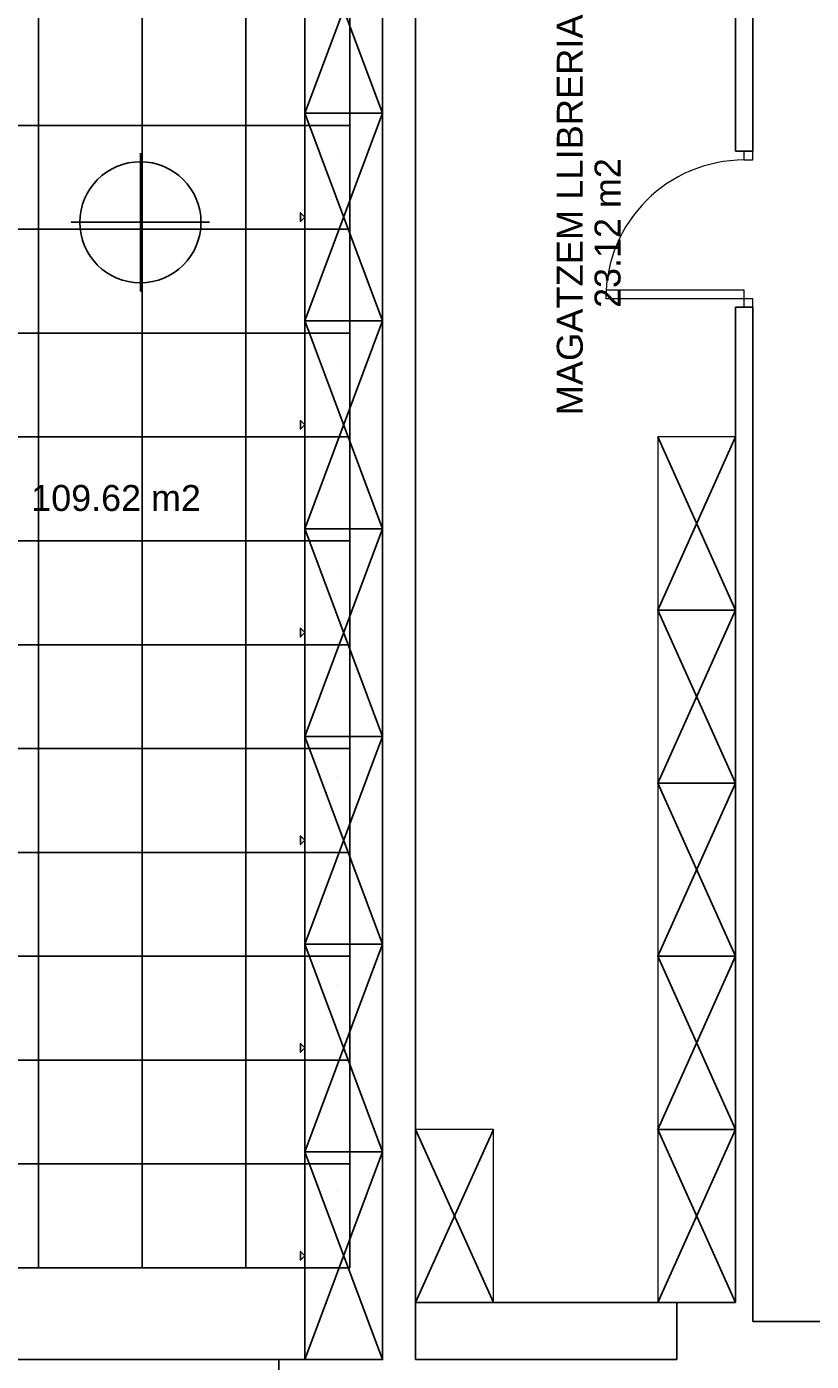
# Model space of a CAD drawing. Header units: metres. Extents: x -1 to 438, y -53 to 52.
# Tile 13 of 27: x 401.8 to 406.33, y 28.21 to 35.92. Entities that reach past the tile are written whole.
import ezdxf

# ---------------------------------------------------------------- set-up
doc = ezdxf.new("R2010")
doc.units = ezdxf.units.M
doc.linetypes.add('CONTINUA', pattern=[0])
for name, color, linetype, lineweight in [('PA SOSTRE ACTUAL', 7, 'CONTINUA', 25), ('PB MOBLES ACTUAL', 7, 'CONTINUA', 25), ('PB MURS ACTUAL', 7, 'CONTINUA', 25), ('PB TEXT ACTUAL', 7, 'CONTINUA', 25)]:
    doc.layers.add(name, color=color, linetype=linetype, lineweight=lineweight)
doc.styles.add('ARIAL', font='arial.ttf')

msp = doc.modelspace()

# ---------------------------------------------------------------- linework, layer by layer
at = {"layer": 'PA SOSTRE ACTUAL', "transparency": 33554687}
for p, q in [((401.8664, 28.7508), (401.8664, 40.7808)), ((402.4664, 28.7508), (402.4664, 40.7508)), ((403.0664, 28.7508), (403.0664, 40.7508)), ((403.6664, 28.7508), (403.6664, 39.7308)), ((403.6664, 35.3508), (398.6264, 35.3508)), ((403.6664, 34.7508), (398.6264, 34.7508)), ((403.6664, 34.1508), (398.6264, 34.1508)), ((403.6664, 33.5508), (398.6264, 33.5508)), ((403.6664, 32.9508), (398.6264, 32.9508)), ((403.6664, 32.3508), (398.6264, 32.3508)), ((403.6664, 31.7508), (398.6264, 31.7508)), ((403.6664, 31.1508), (398.6264, 31.1508)), ((403.6664, 30.5508), (398.6264, 30.5508)), ((403.6664, 29.9508), (398.6264, 29.9508)), ((403.6664, 29.3508), (398.6264, 29.3508)), ((403.6664, 28.7508), (401.4564, 28.7508)), ((403.2564, 28.2208), (401.4564, 28.2208))]:
    msp.add_line(p, q, dxfattribs=at)
at = {"layer": 'PB MOBLES ACTUAL', "transparency": 33554687}
for p, q in [((403.8564, 35.4208), (403.4064, 36.6208)), ((403.8564, 36.6208), (403.4064, 35.4208)), ((403.8564, 34.2208), (403.4064, 35.4208)), ((403.8564, 35.4208), (403.4064, 34.2208)), ((403.8564, 33.0208), (403.4064, 34.2208)), ((403.8564, 34.2208), (403.4064, 33.0208)), ((405.8964, 33.5508), (405.4464, 32.5508)), ((405.8964, 32.5508), (405.4464, 33.5508)), ((403.8564, 31.8208), (403.4064, 33.0208)), ((403.8564, 33.0208), (403.4064, 31.8208)), ((405.8964, 32.5508), (405.4464, 31.5508)), ((405.8964, 31.5508), (405.4464, 32.5508)), ((403.8564, 30.6208), (403.4064, 31.8208)), ((403.8564, 31.8208), (403.4064, 30.6208)), ((405.8964, 31.5508), (405.4464, 30.5508)), ((405.8964, 30.5508), (405.4464, 31.5508)), ((403.8564, 29.4208), (403.4064, 30.6208)), ((403.8564, 30.6208), (403.4064, 29.4208)), ((405.8964, 30.5508), (405.4464, 29.5508)), ((405.8964, 29.5508), (405.4464, 30.5508)), ((404.4964, 29.5508), (404.0464, 28.5508)), ((404.4964, 28.5508), (404.0464, 29.5508)), ((405.8964, 29.5508), (405.4464, 28.5508)), ((405.8964, 28.5508), (405.4464, 29.5508)), ((403.8564, 28.2208), (403.4064, 29.4208)), ((403.8564, 29.4208), (403.4064, 28.2208))]:
    msp.add_line(p, q, dxfattribs=at)
at = {"layer": 'PB MOBLES ACTUAL', "color": 180, "transparency": 33554687}
for points in [[(403.4064, 36.6208), (403.4064, 35.4208), (403.8564, 35.4208), (403.8564, 36.6208), (403.4064, 36.6208)], [(403.4064, 35.4208), (403.4064, 34.2208), (403.8564, 34.2208), (403.8564, 35.4208), (403.4064, 35.4208)], [(403.4064, 34.8208), (403.3814, 34.8458), (403.3814, 34.7958), (403.4064, 34.8208)], [(403.4064, 34.2208), (403.4064, 33.0208), (403.8564, 33.0208), (403.8564, 34.2208), (403.4064, 34.2208)], [(403.4064, 33.6208), (403.3814, 33.6458), (403.3814, 33.5958), (403.4064, 33.6208)], [(403.4064, 33.0208), (403.4064, 31.8208), (403.8564, 31.8208), (403.8564, 33.0208), (403.4064, 33.0208)], [(403.4064, 32.4208), (403.3814, 32.4458), (403.3814, 32.3958), (403.4064, 32.4208)], [(403.4064, 31.8208), (403.4064, 30.6208), (403.8564, 30.6208), (403.8564, 31.8208), (403.4064, 31.8208)], [(403.4064, 31.2208), (403.3814, 31.2458), (403.3814, 31.1958), (403.4064, 31.2208)], [(403.4064, 30.6208), (403.4064, 29.4208), (403.8564, 29.4208), (403.8564, 30.6208), (403.4064, 30.6208)], [(403.4064, 30.0208), (403.3814, 30.0458), (403.3814, 29.9958), (403.4064, 30.0208)], [(403.4064, 29.4208), (403.4064, 28.2208), (403.8564, 28.2208), (403.8564, 29.4208), (403.4064, 29.4208)], [(403.4064, 28.8208), (403.3814, 28.8458), (403.3814, 28.7958), (403.4064, 28.8208)]]:
    msp.add_lwpolyline(points, close=True, dxfattribs=at)
at = {"layer": 'PB MOBLES ACTUAL', "color": 180, "linetype": 'CONTINUA', "lineweight": 13, "transparency": 33554687}
for points in [[(405.4464, 33.5508), (405.4464, 32.5508), (405.8964, 32.5508), (405.8964, 33.5508), (405.4464, 33.5508)], [(405.4464, 32.5508), (405.4464, 31.5508), (405.8964, 31.5508), (405.8964, 32.5508), (405.4464, 32.5508)], [(405.4464, 31.5508), (405.4464, 30.5508), (405.8964, 30.5508), (405.8964, 31.5508), (405.4464, 31.5508)], [(405.4464, 30.5508), (405.4464, 29.5508), (405.8964, 29.5508), (405.8964, 30.5508), (405.4464, 30.5508)], [(404.0464, 29.5508), (404.0464, 28.5508), (404.4964, 28.5508), (404.4964, 29.5508), (404.0464, 29.5508)], [(405.4464, 29.5508), (405.4464, 28.5508), (405.8964, 28.5508), (405.8964, 29.5508), (405.4464, 29.5508)]]:
    msp.add_lwpolyline(points, close=True, dxfattribs=at)
at = {"layer": 'PB MURS ACTUAL', "transparency": 33554687}
for p, q in [((405.8964, 35.2008), (405.8964, 40.7808)), ((405.9964, 40.7808), (405.9964, 35.2008)), ((404.0464, 40.0629), (404.0464, 28.2208)), ((403.8564, 28.2208), (403.8564, 39.7308)), ((405.9964, 35.2008), (405.8964, 35.2008)), ((405.8964, 28.5508), (405.8964, 34.3008)), ((405.8964, 34.3008), (405.9964, 34.3008)), ((405.9964, 34.3008), (405.9964, 28.4408)), ((405.5564, 28.2208), (405.5564, 28.5508)), ((405.5564, 28.5508), (405.8964, 28.5508)), ((406.4764, 28.4408), (405.9964, 28.4408)), ((403.2564, 26.0508), (403.2564, 28.2208)), ((403.2564, 28.2208), (403.8564, 28.2208)), ((404.0464, 28.2208), (405.5564, 28.2208))]:
    msp.add_line(p, q, dxfattribs=at)
at = {"layer": 'PB MURS ACTUAL', "color": 180, "linetype": 'CONTINUA', "transparency": 33554687}
for p, q in [((402.4564, 34.3908), (402.4564, 35.1908)), ((402.0564, 34.7908), (402.8564, 34.7908))]:
    msp.add_line(p, q, dxfattribs=at)
at = {"layer": 'PB MURS ACTUAL', "linetype": 'CONTINUA', "lineweight": 13, "transparency": 33554687}
for p, q in [((405.9464, 35.1508), (405.9464, 35.2008)), ((405.9964, 35.1508), (405.9964, 35.2008)), ((405.9464, 35.1508), (405.9964, 35.1508)), ((405.148, 34.4008), (405.9464, 34.4008)), ((405.9464, 34.3008), (405.9464, 34.4008)), ((405.1464, 34.3508), (405.9964, 34.3508)), ((405.9964, 34.3008), (405.9964, 34.3508))]:
    msp.add_line(p, q, dxfattribs=at)
at = {"layer": 'PB MURS ACTUAL', "color": 180, "transparency": 33554687}
msp.add_line((405.5564, 28.5508), (404.0464, 28.5508), dxfattribs=at)
at = {"layer": 'PB MURS ACTUAL', "transparency": 33554687}
msp.add_circle((402.4564, 34.7908), 0.35, dxfattribs=at)
at = {"layer": 'PB MURS ACTUAL', "linetype": 'CONTINUA', "lineweight": 13, "transparency": 33554687}
msp.add_arc((405.9464, 34.3508), 0.8, 90, 180, dxfattribs=at)

# ---------------------------------------------------------------- texts
at = {"layer": 'PB MOBLES ACTUAL', "transparency": 33554687, "char_height": 0.001, "width": 0.00541, "attachment_point": 7, "rotation": 269.96406, "style": 'ARIAL'}
for insert in [(403.5945, 35.1904), (403.5945, 33.9904), (403.5945, 32.7904), (403.5945, 31.5904), (403.5945, 30.3904), (403.5945, 29.1904)]:
    msp.add_mtext('\\W0.99;PM-120', dxfattribs=dict(at, insert=insert))
at = {"layer": 'PB TEXT ACTUAL', "linetype": 'CONTINUA', "transparency": 33554687, "insert": (405.015, 34.8337), "char_height": 0.15, "width": 2.39502, "attachment_point": 8, "rotation": 90, "style": 'ARIAL'}
msp.add_mtext('\\W1.00;MAGATZEM LLIBRERIA', dxfattribs=at)
at = {"layer": 'PB TEXT ACTUAL', "transparency": 33554687, "insert": (405.2331, 34.7288), "char_height": 0.15, "width": 0.951662, "attachment_point": 8, "rotation": 90, "style": 'ARIAL'}
msp.add_mtext('\\W0.99;23.12 m2', dxfattribs=at)
at = {"layer": 'PB TEXT ACTUAL', "transparency": 33554687, "insert": (402.3158, 33.1211), "char_height": 0.15, "width": 1.069331, "attachment_point": 8, "style": 'ARIAL'}
msp.add_mtext('\\W0.99;109.62 m2', dxfattribs=at)

doc.saveas('drawing.dxf')
